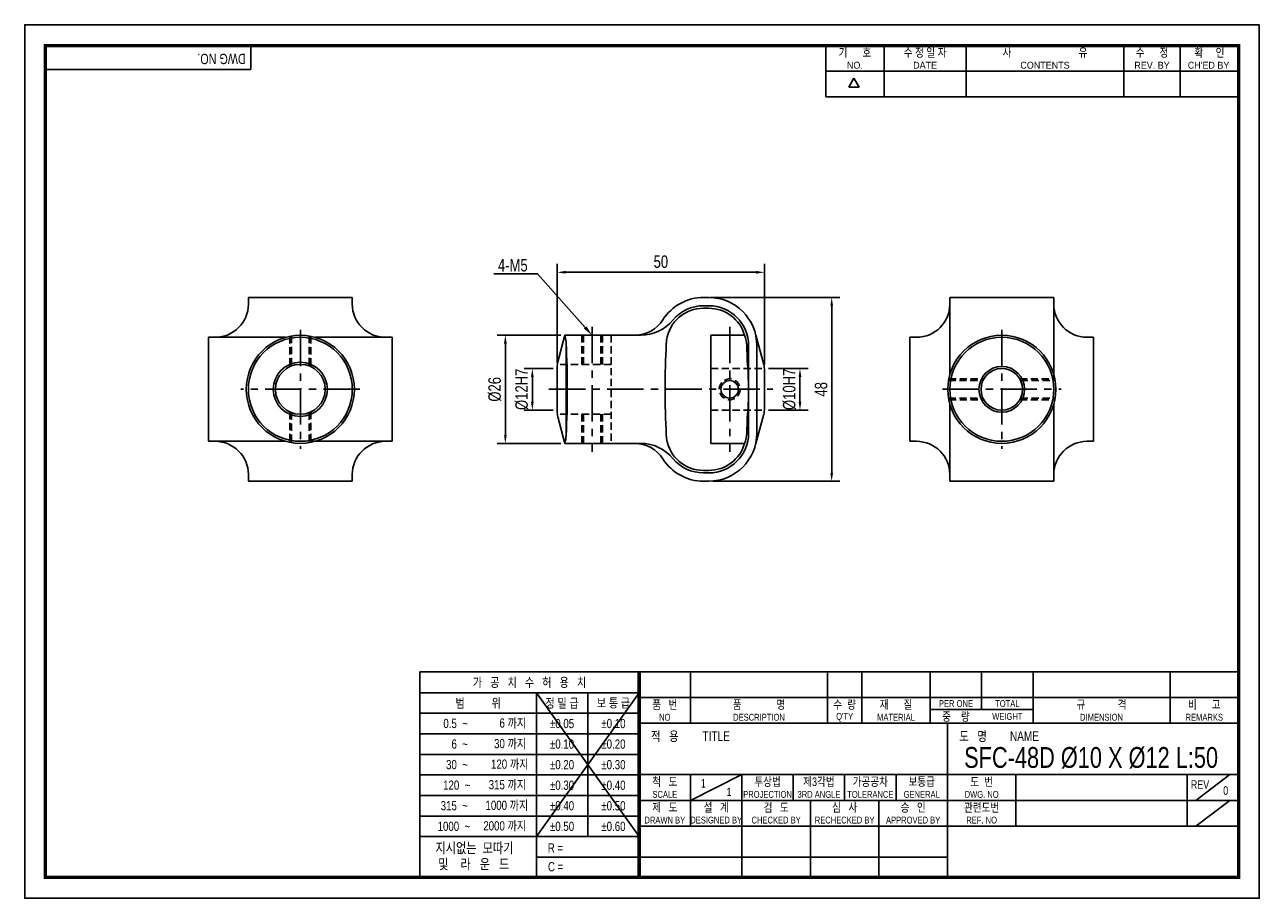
# Model space of a CAD drawing. Header units: millimetres. Extents: x 0 to 297, y 0 to 210.
import ezdxf
from ezdxf.enums import TextEntityAlignment as Align

# ---------------------------------------------------------------- set-up
doc = ezdxf.new("R2010")
doc.units = ezdxf.units.MM
doc.header["$LTSCALE"] = 7
for name, pattern in [('CENTER', [2, 1.25, -0.25, 0.25, -0.25]), ('CENTER2', [1.125, 0.75, -0.125, 0.125, -0.125]), ('DASHED', [0.75, 0.5, -0.25]), ('HIDDEN', [0.375, 0.25, -0.125]), ('PHANTOM2', [1.25, 0.625, -0.125, 0.125, -0.125, 0.125, -0.125])]:
    doc.linetypes.add(name, pattern=pattern)
doc.layers.get('0').update_dxf_attribs({"linetype": 'CONTINUOUS'})
doc.layers.get('Defpoints').update_dxf_attribs({"linetype": 'CONTINUOUS'})
for name, color, linetype in [('BM', 2, 'CONTINUOUS'), ('C', 1, 'CENTER2'), ('CT', 1, 'CENTER'), ('D', 7, 'CONTINUOUS'), ('DIM', 7, 'CONTINUOUS'), ('H', 3, 'HIDDEN'), ('HD', 4, 'DASHED'), ('P', 4, 'PHANTOM2')]:
    doc.layers.add(name, color=color, linetype=linetype)
doc.styles.get("Standard").update_dxf_attribs({"font": 'Gulim.ttf', "width": 0.8, "height": 3})
doc.dimstyles.new('LIM', dxfattribs={"dimtxt": 2, "dimasz": 2, "dimexe": 2, "dimexo": 1, "dimgap": 1, "dimtad": 1, "dimdec": 3, "dimzin": 9, "dimdsep": 46, "dimtxsty": 'Standard', "dimcen": 3, "dimclrd": 1, "dimclre": 1, "dimadec": 0, "dimazin": 0, "dimtfac": 1, "dimtdec": 3, "dimtmove": 0, "dimatfit": 3, "dimfxl": 0, "dimtolj": 1, "dimtzin": 0, "dimarcsym": 0})

# ---------------------------------------------------------------- blocks, each defined once
blk = doc.blocks.new('*D7')
at = {"layer": 'Defpoints', "color": 0}
for p in [(163.93, 144.44), (164.54, 100.26), (194.13, 100.26)]:
    blk.add_point(p, dxfattribs=at)
at = {"layer": 'DIM', "color": 1, "lineweight": -2}
for p, q in [((164.93, 144.44), (196.13, 144.44)), ((194.13, 142.44), (194.13, 102.26)), ((165.54, 100.26), (196.13, 100.26))]:
    blk.add_line(p, q, dxfattribs=at)
at = {"layer": 'DIM', "color": 1}
for points in [[(193.8, 142.44), (194.46, 142.44), (194.13, 144.44)], [(193.8, 102.26), (194.46, 102.26), (194.13, 100.26)]]:
    blk.add_solid(points, dxfattribs=at)
at = {"layer": 'DIM', "color": 0, "insert": (191.59, 122.35), "char_height": 3, "attachment_point": 5, "rotation": 90}
blk.add_mtext('\\A1;48', dxfattribs=at)
blk = doc.blocks.new('*D8')
at = {"layer": 'Defpoints', "color": 0}
for p in [(177.96, 150.48), (128.12, 127.71), (177.96, 127.35)]:
    blk.add_point(p, dxfattribs=at)
at = {"layer": 'DIM', "color": 1, "lineweight": -2}
for p, q in [((128.12, 128.71), (128.12, 152.48)), ((177.96, 128.35), (177.96, 152.48)), ((130.12, 150.48), (175.96, 150.48))]:
    blk.add_line(p, q, dxfattribs=at)
at = {"layer": 'DIM', "color": 1}
for points in [[(130.12, 150.82), (130.12, 150.15), (128.12, 150.48)], [(175.96, 150.82), (175.96, 150.15), (177.96, 150.48)]]:
    blk.add_solid(points, dxfattribs=at)
at = {"layer": 'DIM', "color": 0, "insert": (153.04, 153.02), "char_height": 3, "attachment_point": 5}
blk.add_mtext('\\A1;50', dxfattribs=at)
blk = doc.blocks.new('*D9')
at = {"layer": 'Defpoints', "color": 0}
for p in [(129.94, 135.35), (115.63, 109.35), (129.94, 109.35)]:
    blk.add_point(p, dxfattribs=at)
at = {"layer": 'DIM', "color": 1, "lineweight": -2}
for p, q in [((128.94, 135.35), (113.63, 135.35)), ((115.63, 133.35), (115.63, 111.35)), ((128.94, 109.35), (113.63, 109.35))]:
    blk.add_line(p, q, dxfattribs=at)
at = {"layer": 'DIM', "color": 1}
for points in [[(115.3, 133.35), (115.96, 133.35), (115.63, 135.35)], [(115.3, 111.35), (115.96, 111.35), (115.63, 109.35)]]:
    blk.add_solid(points, dxfattribs=at)
at = {"layer": 'DIM', "color": 0, "insert": (113.09, 122.35), "char_height": 3, "attachment_point": 5, "rotation": 90}
blk.add_mtext('\\A1;%%c26', dxfattribs=at)
blk = doc.blocks.new('*D10')
at = {"layer": 'Defpoints', "color": 0}
for p in [(128.12, 127.35), (122.12, 117.35), (128.12, 117.35)]:
    blk.add_point(p, dxfattribs=at)
at = {"layer": 'DIM', "color": 1, "lineweight": -2}
for p, q in [((127.12, 127.35), (120.12, 127.35)), ((122.12, 125.35), (122.12, 119.35)), ((127.12, 117.35), (120.12, 117.35))]:
    blk.add_line(p, q, dxfattribs=at)
at = {"layer": 'DIM', "color": 1}
for points in [[(121.79, 125.35), (122.45, 125.35), (122.12, 127.35)], [(121.79, 119.35), (122.45, 119.35), (122.12, 117.35)]]:
    blk.add_solid(points, dxfattribs=at)
at = {"layer": 'DIM', "color": 0, "insert": (119.58, 122.35), "char_height": 3, "attachment_point": 5, "rotation": 90}
blk.add_mtext('\\A1;%%C12H7', dxfattribs=at)
blk = doc.blocks.new('*D11')
at = {"layer": 'Defpoints', "color": 0}
for p in [(177.96, 127.35), (177.96, 117.35), (186.5, 117.35)]:
    blk.add_point(p, dxfattribs=at)
at = {"layer": 'DIM', "color": 1, "lineweight": -2}
for p, q in [((178.96, 127.35), (188.5, 127.35)), ((186.5, 125.35), (186.5, 119.35)), ((178.96, 117.35), (188.5, 117.35))]:
    blk.add_line(p, q, dxfattribs=at)
at = {"layer": 'DIM', "color": 1}
for points in [[(186.16, 125.35), (186.83, 125.35), (186.5, 127.35)], [(186.16, 119.35), (186.83, 119.35), (186.5, 117.35)]]:
    blk.add_solid(points, dxfattribs=at)
at = {"layer": 'DIM', "color": 0, "insert": (183.95, 122.35), "char_height": 3, "attachment_point": 5, "rotation": 90}
blk.add_mtext('\\A1;%%c10H7', dxfattribs=at)

msp = doc.modelspace()

# ---------------------------------------------------------------- linework, layer by layer
for p, q in [((54.437, 199.2323), (54.437, 205)), ((192.7139, 192.6407), (192.7139, 205)), ((206.7211, 192.6407), (206.7211, 205)), ((226.4959, 192.6407), (226.4959, 205)), ((264.3976, 192.6407), (264.3976, 205)), ((277.9928, 192.6407), (277.9928, 205)), ((54.437, 199.2323), (5, 199.2323)), ((192.7139, 198.8204), (291.588, 198.8204)), ((198.2565, 194.9765), (199.4924, 197.1172)), ((200.7283, 194.9765), (199.4924, 197.1172)), ((200.7283, 194.9765), (198.2565, 194.9765)), ((192.7139, 192.6407), (291.588, 192.6407)), ((95.0758, 54.437), (95.0758, 5)), ((147.8086, 54.437), (95.0758, 54.437)), ((292, 54.437), (147.8086, 54.437)), ((147.8086, 54.437), (147.8086, 5)), ((160.1679, 54.437), (160.1679, 42.0778)), ((193.1259, 54.437), (193.1259, 42.0778)), ((201.3654, 54.437), (201.3654, 42.0778)), ((217.8444, 54.437), (217.8444, 42.0778)), ((230.2037, 54.437), (230.2037, 45.3736)), ((242.563, 54.437), (242.563, 42.0778)), ((275.521, 54.437), (275.521, 42.0778)), ((147.8086, 49.4295), (95.0758, 49.4295)), ((147.8086, 49.4295), (123.0901, 14.8235)), ((123.0901, 49.4295), (147.8086, 14.8235)), ((123.0901, 49.4295), (123.0901, 5)), ((135.4493, 49.4295), (135.4493, 14.8235)), ((147.8086, 48.2574), (292, 48.2574)), ((217.8444, 45.3736), (242.563, 45.3736)), ((147.8086, 44.4858), (95.0758, 44.4858)), ((147.8086, 42.0778), (292, 42.0778)), ((221.9642, 5), (221.9642, 42.0778)), ((147.8086, 39.5421), (95.0758, 39.5421)), ((147.8086, 34.5984), (95.0758, 34.5984)), ((147.8086, 29.7185), (292, 29.7185)), ((160.1679, 23.5389), (172.5271, 29.7185)), ((160.1679, 29.7185), (160.1679, 17.3593)), ((172.5271, 29.7185), (172.5271, 5)), ((184.8864, 29.7185), (184.8864, 23.5389)), ((197.2457, 29.7185), (197.2457, 23.5389)), ((209.6049, 29.7185), (209.6049, 23.5389)), ((238.4432, 29.7185), (238.4432, 17.3593)), ((279.6407, 29.7185), (279.6407, 17.3593)), ((281.7006, 23.5389), (289.9401, 29.7185)), ((147.8086, 29.6547), (95.0758, 29.6547)), ((147.8086, 24.711), (95.0758, 24.711)), ((147.8086, 23.5389), (221.9642, 23.5389)), ((189.0061, 23.5389), (189.0061, 5)), ((205.4852, 23.5389), (205.4852, 5)), ((221.9642, 23.5389), (292, 23.5389)), ((281.7006, 17.3593), (289.9401, 23.5389)), ((147.8086, 19.7673), (95.0758, 19.7673)), ((147.8086, 17.3593), (292, 17.3593)), ((147.8086, 14.8235), (95.0758, 14.8235)), ((147.8086, 9.8798), (123.0901, 9.8798)), ((147.8086, 9.8798), (221.9642, 9.8798))]:
    msp.add_line(p, q)
msp.add_lwpolyline([(297, 210), (0, 210), (0, 0), (297, 0)], close=True)
msp.add_lwpolyline([(292, 205, 0.8, 0.8, 0), (5, 205, 0.8, 0.8, 0), (5, 5, 0.8, 0.8, 0), (292, 5, 0.8, 0.8, 0)], format="xyseb", close=True)
at = {"const_width": 0.824}
msp.add_lwpolyline([(147.8086, 5), (147.8086, 54.437)], dxfattribs=at)
at = {"layer": 'BM', "color": 0, "linetype": 'ByBlock'}
for p, q in [((163.318, 144.4422), (164.5431, 144.4422)), ((163.318, 142.4422), (164.5431, 142.4422)), ((163.318, 141.8497), (164.5431, 141.8497)), ((129.9406, 135.3497), (141.5431, 135.3497)), ((130.2234, 133.6828), (130.2234, 111.0167)), ((141.5431, 135.3497), (142.7681, 135.3497)), ((142.7681, 135.3497), (148.2311, 135.3497)), ((165.0431, 135.3497), (165.0431, 109.3497)), ((173.1889, 135.3497), (165.0431, 135.3497)), ((177.7882, 128.2848), (175.8628, 135.3497)), ((130.2336, 130.3497), (130.2269, 133.6399)), ((174.1356, 132.8497), (174.1356, 122.3497)), ((176.1356, 132.8497), (176.1356, 111.8497)), ((128.122, 127.7108), (128.122, 116.9886)), ((130.2336, 130.3497), (130.2336, 114.3497)), ((130.3811, 130.3497), (130.2336, 130.3497)), ((177.9642, 126.97), (177.9642, 117.7294)), ((174.1356, 122.3497), (174.1356, 111.8497)), ((175.8628, 109.3497), (177.7882, 116.4147)), ((130.2269, 111.0596), (130.2336, 114.3497)), ((130.2336, 114.3497), (130.3811, 114.3497)), ((129.9406, 109.3497), (141.5431, 109.3497)), ((141.5431, 109.3497), (142.7681, 109.3497)), ((142.7681, 109.3497), (148.2311, 109.3497)), ((165.0431, 109.3497), (173.1889, 109.3497)), ((164.5431, 102.8497), (163.318, 102.8497)), ((164.5431, 102.2572), (163.318, 102.2572)), ((164.5431, 100.2572), (163.318, 100.2572))]:
    msp.add_line(p, q, dxfattribs=at)
at = {"layer": 'BM', "color": 5, "linetype": 'HIDDEN'}
msp.add_circle((169.5893, 122.3497), 2.5, dxfattribs=at)
at = {"layer": 'BM', "color": 0, "linetype": 'ByBlock'}
for centre, radius, start, end in [((163.318, 132.8497), 11.5925, 90, 147.593712), ((164.5431, 132.8497), 11.5925, 0, 90), ((163.318, 132.8497), 9, 90, 171.474365), ((163.318, 132.8497), 9.5925, 90, 140.357203), ((164.5431, 132.8497), 9.5925, 0, 90), ((164.5431, 132.8497), 9, 16.049073, 90), ((146.7767, 143.3497), 8, 270, 327.593712), ((148.2311, 145.3497), 10, 270, 320.357203), ((120.2581, 132.8497), 10, 355.702557, 14.477512), ((164.867, 132.4076), 8.8267, 2.871393, 19.470833), ((-80.0919, 122.3497), 210.625, 356.999972, 3.000028), ((364.6781, 122.3497), 210.625, 176.999972, 183.000028), ((-37.3967, 122.319), 211.3418, 1.876834, 2.856107), ((72.5543, 121.323), 101.5864, 0.579102, 4.470202), ((172.9642, 126.97), 5, 0, 15.24489), ((83.0892, 122.912), 91.0481, 355.304509, 359.646188), ((172.9642, 117.7294), 5, 344.75511, 0), ((-37.3964, 122.3804), 211.3415, 357.143893, 358.123167), ((120.2581, 111.8497), 10, 345.522488, 356.999972), ((164.328, 111.8497), 10, 183.000028, 187.671241), ((163.318, 111.8497), 9, 188.525347, 270), ((164.5431, 111.8497), 9.5925, 270, 0), ((164.5431, 111.8497), 11.5925, 270, 0), ((164.867, 112.2919), 8.8267, 340.529167, 357.128607), ((146.7767, 101.3497), 8, 32.406288, 90), ((148.2311, 99.3497), 10, 39.642797, 90), ((164.5431, 111.8497), 9, 270, 343.951015), ((163.318, 111.8497), 11.5925, 212.406288, 270), ((163.318, 111.8497), 9.5925, 219.642797, 270)]:
    msp.add_arc(centre, radius, start, end, dxfattribs=at)
at = {"layer": 'BM', "color": 0, "linetype": 'Continuous'}
msp.add_arc((164.328, 132.8497), 10, 172.331477, 176.999972, dxfattribs=at)
at = {"layer": 'C'}
msp.add_line((147.8086, 49.4295), (147.8086, 49.3961), dxfattribs=at)
at = {"layer": 'CT'}
for p, q in [((136.4968, 137.3497), (136.4968, 107.3497)), ((169.5893, 137.3497), (169.5893, 107.3497)), ((126.122, 122.3497), (179.9642, 122.3497))]:
    msp.add_line(p, q, dxfattribs=at)
at = {"layer": 'D', "color": 1, "linetype": 'ByBlock', "lineweight": -2}
msp.add_line((123.36, 150.1268), (123, 150.1268), dxfattribs=at)
at = {"layer": 'D'}
for p, q in [((53.8113, 142.8497), (53.8113, 144.4422)), ((53.8113, 144.4422), (78.8113, 144.4422)), ((78.8113, 142.8497), (78.8113, 144.4422)), ((222.5527, 144.4422), (247.5527, 144.4422)), ((222.5527, 144.4422), (222.5527, 142.8497)), ((222.5527, 144.4422), (222.5527, 125.9205)), ((247.5527, 144.4422), (247.5527, 142.8497)), ((247.5527, 144.4422), (247.5527, 124.8497)), ((44.2188, 134.8497), (44.2188, 109.8497)), ((45.8113, 134.8497), (44.2188, 134.8497)), ((62.7406, 134.8497), (45.8113, 134.8497)), ((88.4038, 134.8497), (69.882, 134.8497)), ((88.4038, 134.8497), (86.8113, 134.8497)), ((88.4038, 134.8497), (88.4038, 109.8497)), ((128.2826, 128.9681), (129.9406, 135.3497)), ((212.9602, 109.8497), (212.9602, 134.8497)), ((214.5527, 134.8497), (212.9602, 134.8497)), ((255.5527, 134.8497), (257.1452, 134.8497)), ((257.1452, 109.8497), (257.1452, 134.8497)), ((222.5527, 118.779), (222.5527, 101.8497)), ((247.5527, 118.779), (247.5527, 101.8497)), ((128.2826, 115.7314), (129.9406, 109.3497)), ((45.8113, 109.8497), (44.2188, 109.8497)), ((62.7406, 109.8497), (45.8113, 109.8497)), ((88.4038, 109.8497), (68.8113, 109.8497)), ((88.4038, 109.8497), (86.8113, 109.8497)), ((214.5527, 109.8497), (212.9602, 109.8497)), ((255.5527, 109.8497), (257.1452, 109.8497)), ((53.8113, 101.8497), (53.8113, 100.2572)), ((78.8113, 101.8497), (78.8113, 100.2572)), ((222.5527, 101.8497), (222.5527, 100.2572)), ((247.5527, 101.8497), (247.5527, 100.2572)), ((53.8113, 100.2572), (78.8113, 100.2572)), ((222.5527, 100.2572), (247.5527, 100.2572))]:
    msp.add_line(p, q, dxfattribs=at)
at = {"layer": 'D', "color": 1, "linetype": 'CENTER'}
for p, q in [((66.3113, 136.6497), (66.3113, 108.0497)), ((235.0527, 136.6497), (235.0527, 108.0497)), ((80.6113, 122.3497), (52.0113, 122.3497)), ((220.7527, 122.3497), (249.3527, 122.3497))]:
    msp.add_line(p, q, dxfattribs=at)
at = {"layer": 'D', "color": 5, "linetype": 'HIDDEN'}
for p, q in [((63.8113, 135.1071), (63.8113, 127.8041)), ((64.2113, 135.179), (64.2113, 127.9702)), ((68.4113, 135.179), (68.4113, 127.9702)), ((68.8113, 135.1071), (68.8113, 127.8041)), ((222.2953, 124.8497), (230.7225, 124.8497)), ((239.3828, 124.8497), (247.81, 124.8497)), ((222.2234, 124.4497), (230.515, 124.4497)), ((239.5903, 124.4497), (247.8819, 124.4497)), ((222.2234, 120.2497), (230.515, 120.2497)), ((222.2953, 119.8497), (230.7225, 119.8497)), ((239.3828, 119.8497), (247.81, 119.8497)), ((239.5903, 120.2497), (247.8819, 120.2497)), ((63.8113, 116.8954), (63.8113, 109.5924)), ((64.2113, 116.7292), (64.2113, 109.5205)), ((68.4113, 116.7292), (68.4113, 109.5205)), ((68.8113, 116.8954), (68.8113, 109.5924))]:
    msp.add_line(p, q, dxfattribs=at)
at = {"layer": 'D', "color": 1, "linetype": 'ByBlock', "lineweight": -2}
for points in [[(112.8605, 150.1268), (123, 150.1268)], [(134.8358, 137.2182), (123.36, 150.1268)]]:
    msp.add_lwpolyline(points, dxfattribs=at)
at = {"layer": 'D'}
for centre, radius in [((66.3113, 122.3497), 13), ((66.3113, 122.3497), 12.5), ((235.0527, 122.3497), 13), ((235.0527, 122.3497), 12.5), ((66.3113, 122.3497), 6.5), ((66.3113, 122.3497), 6), ((235.0527, 122.3497), 5.5), ((235.0527, 122.3497), 5), ((169.5893, 122.3497), 2.1)]:
    msp.add_circle(centre, radius, dxfattribs=at)
for centre, radius, start, end in [((45.8113, 142.8497), 8, 270, 0), ((86.8113, 142.8497), 8, 180, 270), ((214.5527, 142.8497), 8, 270, 360), ((255.5527, 142.8497), 8, 180, 270), ((133.122, 127.7108), 5, 165.436364, 180), ((133.122, 116.9886), 5, 180, 194.563636), ((45.8113, 101.8497), 8, 0, 90), ((86.8113, 101.8497), 8, 90, 180), ((214.5527, 101.8497), 8, 360, 90), ((255.5527, 101.8497), 8, 90, 180)]:
    msp.add_arc(centre, radius, start, end, dxfattribs=at)
at = {"layer": 'D', "color": 1}
msp.add_solid([(135.1472, 137.495), (136.4968, 135.3497), (134.5244, 136.9413)], dxfattribs=at)
at = {"layer": 'H'}
msp.add_line((147.8086, 49.3128), (147.8086, 49.2711), dxfattribs=at)
at = {"layer": 'HD', "color": 5, "linetype": 'HIDDEN'}
for p, q in [((133.9968, 135.3497), (133.9968, 128.3497)), ((134.3968, 135.3497), (134.3968, 128.3497)), ((138.5968, 135.3497), (138.5968, 128.3497)), ((138.9968, 135.3497), (138.9968, 128.3497)), ((141.0431, 135.3497), (141.0431, 109.3497)), ((141.0431, 128.3497), (128.1629, 128.3497)), ((165.0431, 127.3497), (177.9498, 127.3497)), ((141.0431, 116.3497), (128.1629, 116.3497)), ((133.9968, 109.3497), (133.9968, 116.3497)), ((134.3968, 109.3497), (134.3968, 116.3497)), ((138.5968, 109.3497), (138.5968, 116.3497)), ((138.9968, 109.3497), (138.9968, 116.3497)), ((165.0431, 117.3497), (177.9498, 117.3497))]:
    msp.add_line(p, q, dxfattribs=at)
at = {"layer": 'P'}
msp.add_line((147.8086, 49.221), (147.8086, 49.1627), dxfattribs=at)

# ---------------------------------------------------------------- texts
at = {"layer": 'D', "width": 0.8}
for s, height, p in [('확     인', 2.05988, (284.9964, 203.3521)), ('기      호', 2.05988, (199.7175, 203.3521)), ('수 정 일 자', 2.05988, (216.6085, 203.3521)), ('사                           유', 2.059877, (245.4468, 203.3521)), ('수      정', 2.05988, (271.1952, 203.3521)), ('가   공   치   수   허   용   치', 2.224667, (121.4422, 51.9333)), ('범          위', 2.224667, (109.0829, 46.9576)), ('정 밀 급', 2.22467, (129.2697, 46.9576)), ('보 통 급', 2.22467, (141.629, 46.9576)), ('품   번', 2.05988, (153.9882, 46.6095)), ('품              명', 2.059877, (176.6469, 46.6095)), ('수  량', 2.05988, (197.2457, 46.6095)), ('재      질', 2.05988, (209.6049, 46.6095)), ('PER ONE', 1.6479, (224.0241, 46.8155)), ('TOTAL', 1.6479, (236.3833, 46.8155)), ('규             격', 2.059877, (259.042, 46.6095)), ('비      고', 2.05988, (283.7605, 46.6095)), ('NO', 1.6479, (153.9882, 43.5197)), ('DESCRIPTION', 1.647902, (176.6469, 43.5197)), ("Q'TY", 1.6479, (197.2457, 43.5197)), ('MATERIAL', 1.6479, (209.6049, 43.5197)), ('중    량', 2.05988, (224.0241, 43.7257)), ('WEIGHT', 1.6479, (236.3833, 43.7257)), ('DIMENSION', 1.6479, (259.042, 43.5197)), ('REMARKS', 1.6479, (283.7605, 43.5197)), ('%%p0.05', 2.22467, (129.2697, 42.0139)), ('%%p0.10', 2.22467, (141.629, 42.0139)), ('%%p0.10', 2.22467, (129.2697, 37.0702)), ('%%p0.20', 2.22467, (141.629, 37.0702)), ('적   용', 2.30706, (153.9882, 38.988)), ('TITLE', 2.30706, (166.3475, 38.988)), ('도   명', 2.30706, (228.1438, 38.988)), ('NAME', 2.30706, (240.5031, 38.988)), ('SFC-48D %%C10 X %%C12 L:50', 5, (256.5379, 33.8633)), ('%%p0.20', 2.22467, (129.2697, 32.1265)), ('%%p0.30', 2.22467, (141.629, 32.1265)), ('%%p0.30', 2.22467, (129.2697, 27.1828)), ('%%p0.40', 2.22467, (141.629, 27.1828)), ('척   도', 2.05988, (153.9882, 28.0706)), ('1', 2.0599, (163.2577, 27.6586)), ('1', 2.0599, (169.4373, 25.5988)), ('투상법', 2.05988, (178.7068, 28.0706)), ('제3각법', 2.05988, (191.066, 28.0706)), ('가공공차', 2.05988, (203.4253, 28.0706)), ('보통급', 2.05988, (215.7845, 28.0706)), ('도  번', 2.05988, (230.2037, 28.0706)), ('REV', 2.05988, (282.7306, 27.3497)), ('0', 2.0599, (288.9102, 25.9078)), ('%%p0.40', 2.22467, (129.2697, 22.2391)), ('%%p0.50', 2.22467, (141.629, 22.2391)), ('SCALE', 1.6479, (153.9882, 24.9808)), ('PROJECTION', 1.6479, (178.7068, 24.9808)), ('3RD ANGLE', 1.6479, (191.066, 24.9808)), ('TOLERANCE', 1.6479, (203.4253, 24.9808)), ('GENERAL', 1.6479, (215.7845, 24.9808)), ('DWG. NO', 1.6479, (230.2037, 24.9808)), ('제   도', 2.05988, (153.9882, 21.891)), ('설   계', 2.05988, (166.3475, 21.891)), ('검   도', 2.05988, (180.7666, 21.891)), ('심   사', 2.05988, (197.2457, 21.891)), ('승   인', 2.05988, (213.7247, 21.891)), ('관련도번', 2.05988, (230.2037, 21.891)), ('%%p0.50', 2.22467, (129.2697, 17.2954)), ('%%p0.60', 2.22467, (141.629, 17.2954)), ('REF. NO', 1.6479, (230.2037, 18.8012))]:
    msp.add_text(s, height=height, dxfattribs=at).set_placement(p, align=Align.MIDDLE)
msp.add_text('DWG NO.', height=2.47185, rotation=180, dxfattribs=at).set_placement((53.1681, 203.0007))
at = {"layer": 'D'}
for s, p in [('NO.', (199.7175, 200.2623)), ('DATE', (216.6085, 200.2623)), ('CONTENTS', (245.4468, 200.2623)), ('REV. BY', (271.1952, 200.2623)), ("CH'ED BY", (284.7904, 200.2623))]:
    msp.add_text(s, height=1.6479, dxfattribs=at).set_placement(p, align=Align.MIDDLE)
at = {"layer": 'D', "width": 0.8}
for s, height, p in [('DRAWN BY', 1.6479, (153.9882, 17.9772)), ('DESIGNED BY', 1.647902, (166.3475, 17.9772)), ('CHECKED BY', 1.6479, (180.7666, 17.9772)), ('RECHECKED BY', 1.647902, (197.2457, 17.9772)), ('APPROVED BY', 1.647902, (213.7247, 17.9772))]:
    msp.add_text(s, height=height, dxfattribs=at).set_placement(p, align=Align.CENTER)
at = {"layer": 'D', "linetype": 'ByBlock', "width": 0.8}
for s, height, p in [('지시없는  모따기', 2.47185, (98.783, 10.8675)), ('및    라   운   드', 2.471852, (99.4623, 6.9968))]:
    msp.add_text(s, height=height, dxfattribs=at).set_placement(p)
at = {"layer": 'D', "width": 0.8}
for s, p in [('R = ', (125.8389, 10.9999)), ('C = ', (125.878, 6.4776))]:
    msp.add_text(s, height=2.22467, dxfattribs=at).set_placement(p)
at = {"layer": 'D', "insert": (121, 153.6737), "char_height": 3, "attachment_point": 3}
msp.add_mtext('4-M5', dxfattribs=at)
at = {"layer": 'D', "char_height": 2.22467, "attachment_point": 6}
for s, insert, width in [('0.5  ~', (106.6111, 42.0139), 8.231062), ('6 까지', (120.6182, 42.0139), 9.803532), ('30 까지', (120.6182, 37.0702), 9.803491), ('6  ~', (106.6111, 37.0702), 8.231022), ('30  ~', (106.6111, 32.1265), 8.231022), ('120 까지', (121.1758, 32.1265), 12.652424), ('120  ~', (107.1976, 27.1828), 8.937991), ('315 까지', (120.6182, 27.1828), 12.097781), ('1000 까지', (121.1426, 22.2391), 13.382285), ('315  ~', (106.6111, 22.2391), 9.885083), ('1000  ~', (107.1704, 17.2954), 14.528725), ('2000 까지', (120.6182, 17.2954), 12.974319)]:
    msp.add_mtext(s, dxfattribs=dict(at, insert=insert, width=width))

# ---------------------------------------------------------------- dimensions: what is measured, and where the dimension line sits
at = {"layer": 'DIM'}
dim = msp.add_linear_dim(base=(177.9642, 150.4826), p1=(128.122, 127.7108), p2=(177.9642, 127.3497), text='50', dimstyle='LIM', dxfattribs=at)
dim.commit()
dim.dimension.update_dxf_attribs({"geometry": '*D8', "text_midpoint": (153.0431, 153.0205)})
for base, p1, p2, text, picture, middle in [((194.1291, 100.2572), (163.9306, 144.4422), (164.5431, 100.2572), '48', '*D7', (191.5891, 122.3497)), ((115.6308, 109.3497), (129.9406, 135.3497), (129.9406, 109.3497), '%%c<>', '*D9', (113.0929, 122.3497))]:
    dim = msp.add_linear_dim(base=base, p1=p1, p2=p2, angle=90, text=text, dimstyle='LIM', dxfattribs=at)
    dim.commit()
    dim.dimension.update_dxf_attribs({"geometry": picture, "text_midpoint": middle})
for base, p1, p2, text, picture, middle in [((122.1193, 117.3497), (128.122, 127.3497), (128.122, 117.3497), '%%C12H7', '*D10', (122.1193, 122.3497)), ((186.4955, 117.3497), (177.9642, 127.3497), (177.9642, 117.3497), '%%c10H7', '*D11', (186.4955, 122.3497))]:
    dim = msp.add_linear_dim(base=base, p1=p1, p2=p2, angle=90, text=text, dimstyle='LIM', dxfattribs=at)
    dim.commit()
    dim.dimension.update_dxf_attribs({"geometry": picture, "text_midpoint": middle, "dimtype": 160})

doc.saveas('drawing.dxf')
